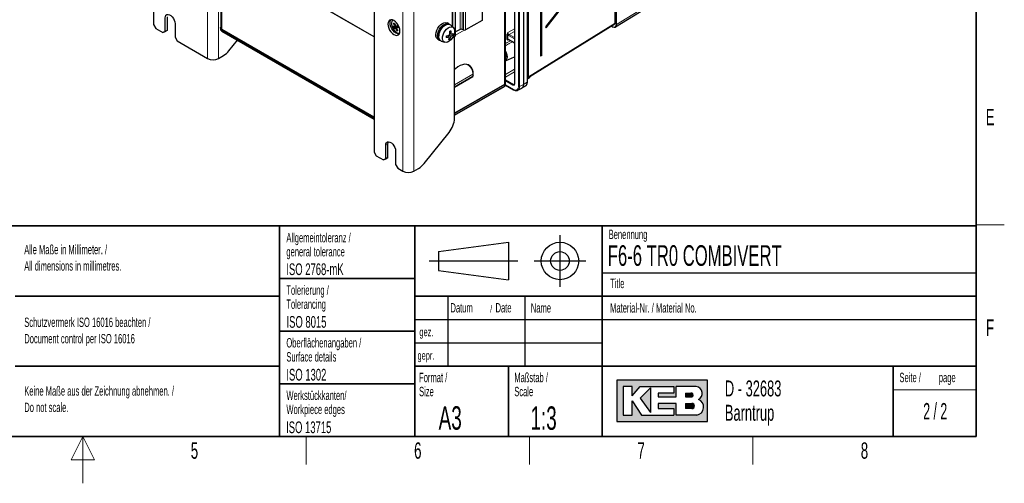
# Paper-space layout 'Blatt2' of a CAD drawing. Header units: millimetres. Extents: x 5 to 418, y 2 to 292.
# Tile 58 of 74: x 203 to 414, y 2 to 101. Entities that reach past the tile are written whole.
import ezdxf

# ---------------------------------------------------------------- set-up
doc = ezdxf.new("R2010")
doc.units = ezdxf.units.MM
doc.layers.add('SLD-0', color=7, linetype='Continuous')
doc.styles.add('SLDTEXTSTYLE0', font='TXT', dxfattribs={"width": 0.605})
doc.styles.add('SLDTEXTSTYLE1', font='TXT', dxfattribs={"width": 0.563})

psp = doc.layouts.new('Blatt2')

# ---------------------------------------------------------------- hatches: boundary and pattern name
at = {"linetype": 'Continuous'}
h = psp.add_hatch(color=7, dxfattribs=at)
h.paths.add_polyline_path([(331.1423676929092, 15.18257760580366), (350.5207896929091, 15.18257760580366), (350.5207896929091, 24.04128480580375), (331.1423676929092, 24.04128480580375)], flags=0)
edge = h.paths.add_edge_path(flags=0)
edge.add_arc((347.9991875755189, 18.26988521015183), 1.720915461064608, -81.72003226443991, 70.17096003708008, ccw=False)
edge.add_line((348.2470169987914, 16.56690822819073), (348.2293995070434, 16.56675060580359))
edge.add_line((348.2293995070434, 16.56675060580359), (343.8767592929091, 16.56675060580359))
edge.add_line((343.8767592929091, 16.56675060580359), (343.8767592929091, 19.05826200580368))
edge.add_line((343.8767592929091, 19.05826200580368), (340.0010748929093, 19.05826200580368))
edge.add_line((340.0010748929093, 19.05826200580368), (340.0010748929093, 17.95092360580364))
edge.add_line((340.0010748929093, 17.95092360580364), (343.3230900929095, 17.95092360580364))
edge.add_line((343.3230900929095, 17.95092360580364), (343.3230900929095, 16.56675060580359))
edge.add_line((343.3230900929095, 16.56675060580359), (336.4022250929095, 16.56675060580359))
edge.add_line((336.4022250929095, 16.56675060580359), (334.4643828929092, 19.61193120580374))
edge.add_line((334.4643828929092, 19.61193120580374), (334.4643828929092, 16.56675060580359))
edge.add_line((334.4643828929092, 16.56675060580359), (332.5265406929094, 16.56675060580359))
edge.add_line((332.5265406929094, 16.56675060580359), (332.5265406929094, 22.65711180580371))
edge.add_line((332.5265406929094, 22.65711180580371), (334.4643828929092, 22.65711180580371))
edge.add_line((334.4643828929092, 22.65711180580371), (334.4643828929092, 20.71926960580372))
edge.add_line((334.4643828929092, 20.71926960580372), (336.1253904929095, 22.65711180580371))
edge.add_line((336.1253904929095, 22.65711180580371), (343.3230900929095, 22.65711180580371))
edge.add_line((343.3230900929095, 22.65711180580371), (343.3230900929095, 21.27293880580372))
edge.add_line((343.3230900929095, 21.27293880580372), (340.0010748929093, 21.27293880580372))
edge.add_line((340.0010748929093, 21.27293880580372), (340.0010748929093, 20.44243500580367))
edge.add_line((340.0010748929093, 20.44243500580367), (343.8767592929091, 20.44243500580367))
edge.add_line((343.8767592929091, 20.44243500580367), (343.8767592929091, 22.65711180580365))
edge.add_line((343.8767592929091, 22.65711180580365), (348.1497422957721, 22.65711180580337))
edge.add_line((348.1497422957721, 22.65711180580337), (348.151741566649, 22.65711180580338))
edge.add_line((348.151741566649, 22.65711180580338), (348.1521661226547, 22.65713246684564))
edge.add_arc((347.9523797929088, 21.20834406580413), 1.462498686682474, -64.4589412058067, 82.1484933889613, ccw=False)
psp.add_hatch(color=7, dxfattribs=at).paths.add_polyline_path([(338.3400672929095, 17.12041980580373), (338.3400672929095, 22.38027720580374), (336.1253904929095, 20.16560040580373)], flags=0)
h = psp.add_hatch(color=7, dxfattribs=at)
edge = h.paths.add_edge_path(flags=0)
edge.add_line((345.8146014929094, 20.44243500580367), (346.974194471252, 20.44243500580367))
edge.add_arc((347.0534490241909, 20.85768690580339), 0.4227474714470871, 259.1945394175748, 460.8054605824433)
edge.add_line((346.9741944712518, 21.27293880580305), (345.8146014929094, 21.27293880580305))
edge.add_line((345.8146014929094, 21.27293880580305), (345.8146014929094, 20.44243500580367))
h = psp.add_hatch(color=7, dxfattribs=at)
edge = h.paths.add_edge_path(flags=0)
edge.add_line((345.8146014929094, 17.95092360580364), (347.1991847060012, 17.95092360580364))
edge.add_arc((347.1991847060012, 18.50459280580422), 0.5536692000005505, 270.0000000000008, 450.0000000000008)
edge.add_line((347.1991847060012, 19.05826200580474), (347.1703327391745, 19.05826200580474))
edge.add_line((347.1703327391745, 19.05826200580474), (345.8146014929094, 19.05826200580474))
edge.add_line((345.8146014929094, 19.05826200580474), (345.8146014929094, 17.95092360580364))

# ---------------------------------------------------------------- linework, layer by layer
at = {"color": 7, "linetype": 'Continuous', "lineweight": 25}
for p, q in [((232.1184103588, 241.8018197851), (232.1184103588, 99.9958987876)), ((311.1965187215, 215.1449360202), (311.1965187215, 87.2200015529)), ((312.0558745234, 87.7892664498), (312.0558745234, 215.6975312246)), ((279.2588624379, 214.5882160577), (279.2588624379, 72.7822950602)), ((302.4553150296, 101.0337888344), (302.4553150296, 210.7224378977)), ((314.825260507, 212.1580367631), (314.825260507, 93.2424765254)), ((315.1314296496, 93.4256732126), (315.1314296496, 212.3412334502)), ((296.6806096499, 97.7001223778), (296.6806096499, 207.3887714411)), ((295.993722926, 99.5843860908), (295.993722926, 149.4219951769)), ((335.7858724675, 124.9554497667), (315.8951886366, 99.5507295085)), ((316.0456079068, 99.3342912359), (335.9362917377, 124.7390114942)), ((246.4700216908, 116.4639021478), (246.4700216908, 99.3165450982)), ((279.2588624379, 97.3599523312), (246.6848100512, 116.1645525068)), ((330.8110072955, 100.3724145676), (330.8110072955, 110.3697124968)), ((330.8838610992, 99.5014214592), (341.7512430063, 106.229125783)), ((279.2588624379, 97.3599523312), (266.6568133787, 104.6349604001)), ((309.2522246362, 103.2146851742), (309.2522246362, 87.3037680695)), ((234.593284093, 98.5671845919), (234.593284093, 101.4250774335)), ((235.0646886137, 98.8393206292), (235.0646886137, 101.6972134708)), ((307.3336579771, 87.5058410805), (307.3336579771, 102.7768281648)), ((232.1184103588, 99.9958987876), (232.5898148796, 99.1794022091)), ((232.5898148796, 99.1794022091), (234.1218795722, 98.2949600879)), ((236.7146044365, 100.2004652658), (236.7146044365, 97.3425724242)), ((246.4188372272, 99.3301519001), (246.4188372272, 99.0579716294)), ((279.2588624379, 80.2125952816), (246.6140993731, 99.0580158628)), ((246.6848100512, 99.0171954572), (279.2588624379, 80.2125952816)), ((283.2563318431, 100.9862160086), (283.250563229, 100.9820055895)), ((284.0495298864, 99.6402740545), (283.4630323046, 99.2356752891)), ((283.5902762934, 99.6231956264), (283.833099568, 99.7306455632)), ((284.0138597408, 99.7203335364), (284.0495298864, 99.6402740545)), ((284.4129781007, 99.5966695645), (284.0435499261, 99.3270298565)), ((284.0495298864, 99.6402740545), (284.3624599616, 99.7099217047)), ((295.2494449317, 100.1538096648), (294.8723213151, 100.3715184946)), ((296.2105866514, 99.3917550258), (295.5960481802, 99.9376240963)), ((297.6436387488, 98.9927685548), (296.6806096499, 98.4368236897)), ((298.3507455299, 98.8567005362), (298.1150432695, 98.9927685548)), ((302.3576839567, 100.8977208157), (298.8221500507, 98.8567005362)), ((312.1852413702, 88.6822280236), (330.7267302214, 100.1951637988)), ((315.8951886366, 99.5507295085), (316.0456079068, 99.3342912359)), ((329.9606480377, 99.7194816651), (330.255871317, 99.5490528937)), ((234.1218795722, 98.2949600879), (234.593284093, 98.5671845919)), ((234.593284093, 98.5670961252), (234.1218795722, 98.2949600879)), ((234.593284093, 98.5671845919), (235.0646886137, 98.8393206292)), ((235.0646886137, 98.8393206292), (234.593284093, 98.5670961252)), ((236.7146044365, 97.3425724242), (237.1860089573, 96.5260758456)), ((246.6831485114, 98.6332206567), (279.2588624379, 79.8276612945)), ((284.3063983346, 98.8245516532), (284.1353721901, 98.7065682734)), ((292.8724838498, 96.9073230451), (293.2496074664, 96.6896142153)), ((295.0443924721, 97.6784026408), (295.3435687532, 97.3730880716)), ((295.2723729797, 96.9412333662), (295.419821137, 96.8445897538)), ((295.2867740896, 97.7737346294), (295.7047565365, 97.5091849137)), ((295.4400505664, 98.0514361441), (295.7674641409, 97.962471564)), ((295.9463461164, 98.0185646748), (296.1666427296, 97.8829693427)), ((296.4651274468, 97.373539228), (295.993722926, 97.1014031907)), ((295.993722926, 97.1014031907), (295.993722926, 97.1633832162)), ((296.0644336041, 97.2647047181), (296.0566298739, 97.2606497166)), ((296.582978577, 97.5640543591), (296.0644336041, 97.2647047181)), ((296.4651274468, 97.373539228), (296.3590441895, 97.4347797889)), ((296.4651274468, 80.0204168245), (296.4651274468, 97.373539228)), ((237.1860089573, 96.5260758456), (243.6678211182, 92.7842053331)), ((248.2217085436, 94.4170808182), (250.0489681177, 96.6901743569)), ((293.6101493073, 96.4975736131), (294.3901793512, 96.2383754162)), ((308.0428331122, 96.8151946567), (309.2522246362, 96.1170277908)), ((246.0248437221, 92.7842053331), (247.0431972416, 93.3720883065)), ((307.3365508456, 92.2532081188), (309.2522246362, 93.1008988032)), ((315.1314296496, 93.4256732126), (314.825260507, 93.2424765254)), ((299.4582766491, 91.3599281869), (299.4048163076, 91.4013659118)), ((296.4651274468, 86.668345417), (300.3370895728, 88.903581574)), ((300.4121860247, 88.9961550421), (300.4484956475, 89.0171161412)), ((300.4198191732, 89.0336707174), (300.4484956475, 89.0171161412)), ((300.4204296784, 89.0479230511), (300.4204296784, 89.4541332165)), ((300.4484956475, 89.0171161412), (300.4484956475, 89.3437324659)), ((312.0558745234, 88.4499332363), (312.4876785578, 88.7169234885)), ((307.1895802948, 87.2200982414), (296.4651274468, 81.0290033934)), ((307.1188696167, 87.2064914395), (296.4651274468, 81.0562169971)), ((296.4651274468, 80.6440694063), (307.1205311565, 86.7953030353)), ((307.3577101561, 87.0832225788), (309.0954668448, 86.0800369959)), ((307.3848424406, 87.220054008), (307.3848424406, 87.4922342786)), ((309.9943627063, 85.9959427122), (310.8366789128, 86.448830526)), ((310.8657621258, 86.4656199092), (311.6791774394, 86.9685655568)), ((289.9410086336, 70.3330415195), (295.2866161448, 76.9829264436)), ((281.7337361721, 71.3535808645), (281.7337361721, 74.2114737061)), ((282.2051406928, 71.6257169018), (282.2051406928, 74.4836097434)), ((279.2588624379, 72.7822950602), (279.7302669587, 71.9657984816)), ((279.7302669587, 71.9657984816), (281.2623316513, 71.0813563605)), ((281.7337361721, 71.3535808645), (282.2051406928, 71.6257169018)), ((282.2051406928, 71.6257169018), (281.7337361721, 71.3534923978)), ((283.8550565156, 72.9868615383), (283.8550565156, 70.1289686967)), ((281.2623316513, 71.0813563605), (281.7337361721, 71.3535808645)), ((281.7337361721, 71.3534923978), (281.2623316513, 71.0813563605)), ((283.8550565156, 70.1289686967), (284.3264610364, 69.3124721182)), ((284.3264610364, 69.3124721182), (285.3871212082, 68.7001660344)), ((287.7441438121, 68.7001660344), (288.7624973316, 69.2880490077))]:
    psp.add_line(p, q, dxfattribs=at)
at = {"color": 7, "linetype": 'Continuous', "lineweight": 18}
for p, q in [((312.0090978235, 87.7224301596), (312.0090978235, 215.6306949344)), ((312.1557113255, 88.8322651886), (312.1557113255, 215.8150248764)), ((312.2508291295, 215.815516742), (312.2508291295, 88.8327570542)), ((310.1214409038, 86.7687563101), (310.1214409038, 214.6770210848)), ((310.3550684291, 214.6758440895), (310.3550684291, 86.7675793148)), ((285.3871212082, 211.5948081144), (285.3871212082, 68.7001660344)), ((287.7441438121, 211.5948081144), (287.7441438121, 68.7001660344)), ((302.3576839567, 210.586369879), (302.3576839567, 100.8977208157)), ((297.6436387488, 208.6814176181), (297.6436387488, 98.9927685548)), ((298.1150432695, 208.6814176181), (298.1150432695, 98.9927685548)), ((298.3507455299, 208.5453495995), (298.3507455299, 98.8567005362)), ((298.8221500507, 208.5453495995), (298.8221500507, 98.8567005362)), ((296.582978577, 207.2527034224), (296.582978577, 97.5640543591)), ((296.0644336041, 149.531893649), (296.0644336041, 99.5215767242)), ((246.6848100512, 116.1645525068), (246.6848100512, 99.0171954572)), ((243.6678211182, 110.0589259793), (243.6678211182, 92.7842053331)), ((246.0248437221, 110.1746977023), (246.0248437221, 92.7842053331)), ((330.7923179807, 100.3456928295), (330.7923179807, 110.3429907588)), ((331.0197556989, 100.0286761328), (331.0197556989, 110.2988159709)), ((331.1148654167, 110.299302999), (331.1148654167, 100.0291631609)), ((331.1148654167, 100.0291631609), (341.9766064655, 106.7533753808)), ((307.1188696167, 87.2064914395), (307.1188696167, 102.6588814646)), ((309.3010401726, 103.1466511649), (309.3010401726, 87.2357340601)), ((246.6140993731, 98.7858355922), (246.6140993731, 99.0580158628)), ((283.8056088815, 99.8037912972), (283.5980312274, 99.6888996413)), ((284.3624599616, 99.7099217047), (283.7463602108, 99.263110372)), ((284.1294619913, 99.3897356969), (283.8100826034, 99.2129631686)), ((284.4143487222, 99.5936674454), (284.0525025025, 99.3312472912)), ((307.8810829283, 98.3011340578), (309.2522246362, 99.0926980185)), ((312.2508291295, 88.8327570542), (330.7923179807, 100.3456928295)), ((329.9794683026, 99.7311677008), (330.2420614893, 99.5795758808)), ((246.6140993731, 98.7858355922), (279.2588624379, 79.9404150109)), ((296.0644336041, 97.2732816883), (296.0644336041, 97.2647047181)), ((298.5394548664, 98.8022611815), (296.6806096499, 97.7291726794)), ((307.6470994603, 96.944320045), (307.6470994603, 97.8125699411)), ((307.8720818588, 97.8068992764), (307.8720818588, 96.9386493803)), ((309.2522246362, 96.9786650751), (308.008308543, 97.6967625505)), ((308.008308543, 96.8915021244), (309.2522246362, 96.173404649)), ((309.2522246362, 98.5504494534), (308.1158882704, 97.8944392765)), ((308.1158882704, 97.8944392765), (309.2522246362, 97.2384462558)), ((308.1144991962, 96.773822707), (307.8810829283, 96.6824400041)), ((296.4651274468, 87.1351225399), (300.3715599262, 89.3902580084)), ((300.3716141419, 89.3860992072), (296.4651274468, 87.1309324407)), ((296.4651274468, 86.7247222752), (300.3716141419, 88.9798890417)), ((300.3716141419, 88.9798890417), (300.3716141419, 89.3860992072)), ((300.4204296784, 89.359934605), (300.4484956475, 89.3437324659)), ((307.3336579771, 89.3433805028), (309.2522246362, 90.450974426)), ((309.2522246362, 89.9087258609), (307.3336579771, 88.8011319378)), ((296.4651274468, 80.7568231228), (307.1895802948, 86.9479179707)), ((307.1895802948, 86.9479179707), (307.1895802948, 87.2200982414)), ((307.3336579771, 88.2245439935), (309.0564118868, 87.2300193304)), ((308.9488321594, 87.0323426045), (307.3336579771, 87.9647628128)), ((307.3679513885, 87.1336872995), (309.0609422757, 86.1563444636)), ((309.0564118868, 87.2300193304), (309.2522246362, 87.3864149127)), ((310.3550684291, 86.7675793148), (311.1965187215, 87.2200015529)), ((311.1965187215, 87.2200015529), (312.0090978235, 87.7224301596)), ((281.7337361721, 74.2114737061), (282.2051406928, 74.4836097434))]:
    psp.add_line(p, q, dxfattribs=at)
at = {"color": 7, "linetype": 'Continuous', "lineweight": 25, "flags": 128}
for points in [[(234.593284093, 101.4250774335), (234.6362482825, 101.7453439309), (234.7616601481, 101.9900589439), (234.9593595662, 102.1393971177), (235.2133301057, 102.1812599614), (235.5029965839, 102.1122559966), (235.8048919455, 101.937975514), (236.0945584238, 101.6725376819), (236.3485289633, 101.3374466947), (236.5462283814, 100.9598496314), (236.6716402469, 100.5703371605), (236.7146044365, 100.2004652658)], [(246.6140993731, 99.0580158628), (246.531190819, 99.1163359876), (246.4695842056, 99.182872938), (246.4316470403, 99.2550697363), (246.4188372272, 99.3301519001), (246.4316470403, 99.4052340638), (246.4695842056, 99.4774308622), (246.4700216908, 99.4780391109)], [(284.7978655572, 98.6263314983), (284.7536930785, 99.039281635), (284.6241859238, 99.4750903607), (284.4181697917, 99.9040580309), (284.1496843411, 100.2969512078), (283.8370264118, 100.6269948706), (283.501503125, 100.8716970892), (283.1659798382, 101.0143818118), (282.8533219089, 101.0453253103), (282.5848364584, 100.9624188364), (282.3788203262, 100.7713123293), (282.2493131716, 100.4850293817), (282.2051406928, 100.1230797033), (282.2493131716, 99.7101295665), (282.3788203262, 99.2743208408), (282.5848364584, 98.8453531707), (282.8533219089, 98.4524599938), (283.1659798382, 98.1224163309), (283.501503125, 97.8777141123), (283.8370264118, 97.7350293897), (284.1496843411, 97.7040858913), (284.4181697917, 97.7869923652), (284.6241859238, 97.9780988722), (284.7536930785, 98.2643818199), (284.7978655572, 98.6263314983)], [(284.6229839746, 97.9763938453), (284.6210888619, 97.9762219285), (284.3084309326, 98.007165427), (283.9729076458, 98.1498501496), (283.637384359, 98.3945523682), (283.3247264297, 98.724596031), (283.0562409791, 99.1174892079), (282.850224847, 99.5464568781), (282.7207176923, 99.9822656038), (282.6765452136, 100.3952157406), (282.7207176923, 100.757165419), (282.850224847, 101.0434483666), (282.8514267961, 101.0451533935)], [(283.250563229, 100.9820055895), (283.1803856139, 100.9209734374), (283.0370026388, 100.6910335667), (282.9719984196, 100.3827716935), (282.9901940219, 100.0190501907), (283.090239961, 99.6268446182), (283.2647162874, 99.2352430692), (283.50068289, 98.873288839), (283.7806392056, 98.5678264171), (284.0838221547, 98.341510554), (284.3877460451, 98.2111260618), (284.6698702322, 98.1863429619), (284.7331970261, 98.196754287)], [(292.8724838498, 96.9073230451), (292.7978404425, 96.9573876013), (292.6029516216, 97.186826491), (292.4878270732, 97.5075372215), (292.4597004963, 97.8993683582), (292.5203391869, 98.3376997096), (292.6659329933, 98.7949893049), (292.887333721, 99.242503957), (293.1706299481, 99.6521246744), (293.4980211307, 99.9981134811), (293.8489360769, 100.2587306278), (294.2013255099, 100.4176005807), (294.5330475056, 100.4647409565), (294.8232587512, 100.3971897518), (294.8723213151, 100.3715184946)], [(293.37442562, 96.6336487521), (293.1749640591, 96.7396787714), (292.9800752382, 96.9691176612), (292.8649506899, 97.2898283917), (292.8368241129, 97.6816595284), (292.8974628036, 98.1199908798), (293.0430566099, 98.5772804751), (293.2644573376, 99.0247951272), (293.5477535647, 99.4344158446), (293.8751447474, 99.7804046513), (294.2260596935, 100.041021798), (294.5784491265, 100.1998917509), (294.9101711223, 100.2470321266), (295.2003823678, 100.179480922), (295.3603290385, 100.0737071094)], [(293.6101493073, 96.4975736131), (293.4106663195, 96.6036107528), (293.2157774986, 96.8330496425), (293.1006529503, 97.1537603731), (293.0725263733, 97.5455915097), (293.133165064, 97.9839228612), (293.2787588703, 98.4412124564), (293.500159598, 98.8887271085), (293.7834558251, 99.298347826), (294.1108470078, 99.6443366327), (294.4617619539, 99.9049537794), (294.8141513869, 100.0638237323), (295.1458733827, 100.110964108), (295.4360846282, 100.0434129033), (295.5960481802, 99.9376240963)], [(296.4695909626, 98.3587143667), (296.3686762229, 97.9274434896), (296.1875957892, 97.4927649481), (295.9386899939, 97.0843013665), (295.6389213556, 96.7298888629), (295.3087186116, 96.4536800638), (294.9705845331, 96.2744981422), (294.647562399, 96.2045540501), (294.3616656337, 96.2486143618), (294.1323776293, 96.4036764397), (293.9753239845, 96.6591730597), (293.9012076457, 96.9976925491), (293.9150795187, 97.3961653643), (294.0159942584, 97.8274362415), (294.197074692, 98.262114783), (294.4459804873, 98.6705783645), (294.7457491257, 99.0249908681), (295.0759518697, 99.3011996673), (295.4140859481, 99.4803815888), (295.7371080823, 99.5503256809), (296.0230048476, 99.5062653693), (296.252292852, 99.3512032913), (296.4093464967, 99.0957066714), (296.4834628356, 98.7571871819), (296.4695909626, 98.3587143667)], [(300.4484956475, 89.3437324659), (300.4067049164, 89.9019993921), (300.2824726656, 90.3967877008), (300.0791876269, 90.8146008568), (299.8023948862, 91.1440420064), (299.459644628, 91.3761248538), (299.0602861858, 91.5045187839), (298.6152130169, 91.525721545), (298.1365655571, 91.439154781), (297.6374000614, 91.2471798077), (297.1313324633, 90.9550332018), (296.6321669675, 90.5706839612), (296.4651274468, 90.419547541)], [(281.7337361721, 74.2114737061), (281.7767003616, 74.5317402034), (281.9021122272, 74.7764552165), (282.0998116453, 74.9257933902), (282.3537821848, 74.967656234), (282.643448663, 74.8986522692), (282.9453440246, 74.7243717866), (283.2350105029, 74.4589339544), (283.4889810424, 74.1238429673), (283.6866804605, 73.746245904), (283.8120923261, 73.3567334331), (283.8550565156, 72.9868615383)], [(282.2051406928, 74.4836097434), (282.2481048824, 74.8038762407), (282.3181498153, 74.9685007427)]]:
    psp.add_lwpolyline(points, dxfattribs=at)
at = {"color": 7, "linetype": 'Continuous', "lineweight": 18, "flags": 128}
for points in [[(307.3336579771, 94.5182642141), (307.3818186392, 94.439111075), (307.596567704, 94.000047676), (307.7318081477, 93.5526655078), (307.7779765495, 93.1286008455), (307.7318081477, 92.7578410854), (307.596567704, 92.4666042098), (307.3818186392, 92.2754848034), (307.3365508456, 92.2532081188)], [(300.3715599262, 89.3902580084), (300.3715531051, 89.390521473), (300.3715462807, 89.3907849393), (300.371539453, 89.3910484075), (300.371532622, 89.3913118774), (300.3715257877, 89.3915753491), (300.3715189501, 89.3918388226), (300.3715121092, 89.3921022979), (300.371505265, 89.392365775)]]:
    psp.add_lwpolyline(points, dxfattribs=at)
at = {"color": 7, "linetype": 'Continuous', "lineweight": 18}
for centre, radius, start, end in [((246.7524752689, 99.0912425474), 0.3352928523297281, 185.6947992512, 245.6253417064), ((330.2753709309, 99.5762608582), 0.0334739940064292, 174.3165237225, 234.3712958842), ((331.0668474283, 100.1193623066), 0.102184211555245, 242.5579443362, 298.0288392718), ((246.7774333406, 98.7678066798), 0.1643259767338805, 173.7011524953, 234.9866671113), ((307.7537126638, 97.576526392), 0.2590037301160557, 62.8051914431, 114.3071482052), ((307.7537126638, 96.7082764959), 0.2590037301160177, 62.8051914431, 114.3071482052), ((308.0884585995, 96.8818013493), 0.0807349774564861, 173.0989061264, 235.5889134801), ((308.2669675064, 97.6841069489), 0.2589683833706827, 125.6892424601, 177.1988800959), ((306.0414586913, 93.2608915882), 1.516831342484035, 328.4196984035, 31.5803015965), ((300.2899471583, 88.9708745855), 0.0821629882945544, 305.0133328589, 6.2988475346), ((300.3393259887, 89.4671331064), 0.0813981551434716, 293.2866669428, 354.4082680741), ((300.3420761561, 89.4629199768), 0.0784159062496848, 292.0856509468, 356.8129616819), ((300.2108794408, 89.3860835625), 0.1607347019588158, 0.0055767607, 1.4881978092), ((300.337020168, 89.462450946), 0.0838232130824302, 294.3746582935, 354.3052007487), ((300.337020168, 89.0562407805), 0.0838232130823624, 294.3746582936, 354.3052007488), ((312.2028025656, 88.9229483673), 0.1021813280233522, 242.5574138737, 298.0351476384), ((307.0310184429, 86.9277299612), 0.1598418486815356, 304.0563508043, 7.255829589), ((307.051204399, 87.253324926), 0.3352928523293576, 294.3746582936, 354.3052007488), ((309.2074911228, 87.0196870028), 0.2589683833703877, 125.6892424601, 177.1988800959), ((309.3327000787, 87.3099805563), 0.080714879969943, 184.4143244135, 246.905816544), ((310.2394069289, 86.9968860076), 0.2568251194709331, 242.6564838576, 296.7662186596), ((309.1427803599, 86.1474043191), 0.0823249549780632, 173.7656239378, 234.8962979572)]:
    psp.add_arc(centre, radius, start, end, dxfattribs=at)
at = {"color": 7, "linetype": 'Continuous', "lineweight": 25}
for centre, radius, start, end in [((246.8370235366, 99.3531431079), 0.3688221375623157, 185.6947992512, 245.6253417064), ((282.9424297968, 102.7650534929), 3.208363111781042, 276.5887522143, 281.5799482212), ((286.7930405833, 100.9244140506), 3.733737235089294, 201.1394799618, 206.8908192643), ((281.9605706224, 107.4168947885), 7.283410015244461, 281.6605628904, 283.4346091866), ((287.2566000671, 101.0264520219), 3.895404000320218, 190.990639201, 200.0821306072), ((283.446120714, 100.8870360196), 1.651447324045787, 270.5867457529, 280.4748471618), ((287.9775664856, 101.2958476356), 4.430732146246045, 192.5539356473, 200.5537634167), ((286.9981207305, 100.9031679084), 3.608376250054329, 207.9312294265, 217.4991864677), ((280.7539972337, 112.5251066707), 13.2131536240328, 283.7411864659, 285.6802830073), ((287.6044433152, 101.1158931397), 4.015825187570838, 207.4557587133, 215.9980706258), ((282.4192991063, 105.4208298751), 6.304789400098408, 285.0132079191, 289.0541707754), ((288.2651322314, 101.3540762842), 4.234091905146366, 201.4795429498, 206.5507562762), ((295.5304510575, 97.6822497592), 2.454990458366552, 118.4267726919, 181.5786038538), ((297.8793410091, 98.5378648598), 0.5123406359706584, 62.6096722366, 117.3903277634), ((302.2884960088, 101.0504242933), 0.1676464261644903, 294.3746582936, 354.3052007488), ((330.2698000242, 99.5793781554), 0.0333711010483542, 245.3301903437, 307.3401217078), ((330.7781584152, 100.3754926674), 0.0329927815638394, 295.4150006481, 354.6467386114), ((283.4775481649, 102.1812038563), 3.536357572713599, 280.720454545, 284.3747175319), ((290.5810322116, 98.0243376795), 4.175902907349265, 350.4271019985, 353.8203024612), ((294.7900327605, 100.8004134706), 3.471737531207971, 268.4939183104, 279.1744294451), ((293.216423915, 102.6625214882), 5.30883878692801, 286.5951828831, 294.3614619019), ((292.4711984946, 97.6276961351), 2.883632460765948, 342.7181453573, 354.9345179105), ((294.4485233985, 99.126565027), 2.48008678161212, 288.2366783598, 293.0564969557), ((290.4130649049, 98.6878177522), 5.066975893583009, 350.2115254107, 359.1561420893), ((292.8941203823, 98.3208253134), 2.925480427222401, 329.6943318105, 343.8926245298), ((294.220046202, 102.2513926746), 3.85002530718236, 289.0944542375, 292.1987210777), ((292.299454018, 97.8861875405), 3.468849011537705, 1.2601023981, 13.3431083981), ((294.6525765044, 99.2816350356), 2.061228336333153, 300.6946500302, 317.2688346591), ((295.2096217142, 100.0722708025), 2.18230176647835, 284.8103926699, 297.0047595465), ((293.1434332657, 98.4260128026), 3.071594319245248, 349.8168491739, 354.4305552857), ((296.5137906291, 97.7167578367), 0.1676464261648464, 294.3746582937, 354.3052007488), ((298.5864477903, 99.3116042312), 0.512340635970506, 242.6096722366, 297.3903277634), ((244.8463324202, 95.058723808), 2.561703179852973, 242.6096722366, 297.3903277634), ((244.8016487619, 97.0870807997), 4.338860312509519, 301.1058993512, 322.0212651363), ((315.0955406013, 93.1382107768), 0.2896941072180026, 82.883570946, 158.9049193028), ((300.2537630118, 89.0479230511), 0.1666666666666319, 299.9973117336, 0), ((300.2537630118, 89.4541332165), 0.1666666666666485, 0, 1.4827058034), ((306.9666561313, 87.5424390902), 0.3688221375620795, 294.3746582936, 354.3052007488), ((307.0906072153, 87.4887709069), 0.2863226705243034, 290.2226837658, 31.9110099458), ((311.9737194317, 87.7969773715), 0.0825161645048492, 295.3879401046, 354.6380347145), ((291.3542400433, 80.2560127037), 5.11631463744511, 320.2279276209, 357.3607126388), ((286.5209488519, 73.0030415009), 4.338860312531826, 301.1058993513, 322.0212651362), ((286.5656325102, 70.9746845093), 2.5617031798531, 242.6096722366, 297.3903277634)]:
    psp.add_arc(centre, radius, start, end, dxfattribs=at)
at = {"color": 7, "linetype": 'Continuous', "lineweight": 18}
for centre, major_axis, ratio, start_param, end_param in [((330.24181583, 100.4780549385), (-0.5501281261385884, 0.95295513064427), 0.5771992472, 2.356434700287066, 3.926915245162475), ((308.0110044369, 98.1050361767), (-0.2499792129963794, 0.433024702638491), 0.5817841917, 1.957882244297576, 2.352478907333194), ((308.0110044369, 96.4801158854), (-0.2518862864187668, 0.4363260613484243), 0.5730122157, 5.501665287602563, 5.896261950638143), ((308.1288555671, 98.173070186), (-0.1666504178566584, 0.2886845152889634), 0.636298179, 0.7892847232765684, 2.35248485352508), ((308.1288555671, 96.5481498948), (-0.1903812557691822, 0.2805109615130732), 0.5666898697, 6.141145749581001, 7.023599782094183), ((311.9671192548, 88.9412119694), (-0.1333636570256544, 0.2310286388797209), 0.5771830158, 2.648502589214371, 3.926923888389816), ((308.9461362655, 87.4437288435), (-0.2518862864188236, 0.4363260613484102), 0.5730122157, 2.360072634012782, 3.923272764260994), ((309.0639873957, 87.5117628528), (-0.1477118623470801, 0.3051435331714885), 0.5666822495, 2.401334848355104, 3.279207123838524), ((309.0606191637, 87.3815287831), (-0.7501675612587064, 1.299469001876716), 0.5772057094, 2.356427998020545, 3.926919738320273), ((309.1784702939, 87.4495627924), (-0.8291058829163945, 1.446282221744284), 0.5772371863, 3.125887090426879, 3.928663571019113)]:
    psp.add_ellipse(centre, major_axis=major_axis, ratio=ratio, start_param=start_param, end_param=end_param, dxfattribs=at)
at = {"color": 7, "linetype": 'Continuous', "lineweight": 25}
for centre, major_axis, ratio, start_param, end_param in [((330.288956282, 100.5052685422), (-0.5852243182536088, 1.009647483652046), 0.5772169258, 2.355420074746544, 3.925900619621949), ((330.5557485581, 100.4813613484), (-0.1685373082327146, 0.2876721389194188), 0.5770987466, 3.156428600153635, 3.923207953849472), ((312.0142597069, 88.9684255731), (-0.1685373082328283, 0.2876721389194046), 0.5770987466, 2.390688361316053, 3.923207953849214), ((311.636887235, 90.1503968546), (-0.837829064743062, 1.441246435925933), 0.5772375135, 3.157298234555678, 3.556077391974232), ((310.0178278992, 87.9008598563), (-0.8335195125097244, 1.443854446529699), 0.5772057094, 3.124143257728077, 3.926919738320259), ((310.8283861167, 88.4020389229), (-0.8378290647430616, 1.441246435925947), 0.5772375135, 3.157298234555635, 3.925175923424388), ((309.1784702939, 87.4495627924), (-0.8291058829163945, 1.446282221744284), 0.5772371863, 3.066741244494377, 3.125887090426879)]:
    psp.add_ellipse(centre, major_axis=major_axis, ratio=ratio, start_param=start_param, end_param=end_param, dxfattribs=at)
for points, knots in [([(246.4196846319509, 99.05693361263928), (246.4265081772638, 98.9980988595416), (246.4396885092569, 98.88445389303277), (246.5379143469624, 98.73440736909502), (246.6329468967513, 98.66819683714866), (246.6831485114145, 98.63322065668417)], [0, 0, 0, 0, 0.3361575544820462, 0.6493205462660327, 1, 1, 1, 1]), ([(283.5864608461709, 99.62199481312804), (283.5882770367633, 99.62252657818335), (283.5919615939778, 99.62360538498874), (283.5965169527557, 99.62733117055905), (283.6002368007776, 99.63255209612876), (283.6028822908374, 99.63918129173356), (283.6044382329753, 99.64709687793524), (283.604839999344, 99.65593391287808), (283.6040630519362, 99.66560181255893), (283.6020674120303, 99.67665427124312), (283.5994763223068, 99.68451537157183), (283.5980312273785, 99.6888996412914)], [0, 0, 0, 0, 0.1062611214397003, 0.2155749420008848, 0.3221544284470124, 0.4318478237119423, 0.5380275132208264, 0.6472957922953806, 0.7533325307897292, 0.86242934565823, 1, 1, 1, 1]), ([(283.8100826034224, 99.21296316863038), (283.8083327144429, 99.21607066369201), (283.8047826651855, 99.22237492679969), (283.7984139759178, 99.2313119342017), (283.7914102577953, 99.23965069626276), (283.7840155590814, 99.24697451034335), (283.7763416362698, 99.25320132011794), (283.7687371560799, 99.2580552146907), (283.7612948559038, 99.26145432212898), (283.7535853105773, 99.26360037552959), (283.7489470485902, 99.26328581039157), (283.7463602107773, 99.26311037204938)], [0, 0, 0, 0, 0.1062611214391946, 0.2155749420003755, 0.3221544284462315, 0.4318478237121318, 0.5380275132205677, 0.6472957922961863, 0.7533325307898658, 0.862429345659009, 1, 1, 1, 1]), ([(283.8288807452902, 99.74027893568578), (283.8302491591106, 99.73695121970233), (283.8330252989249, 99.73020018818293), (283.8385289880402, 99.72076382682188), (283.8449097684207, 99.71206545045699), (283.8519730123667, 99.70455029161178), (283.8596055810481, 99.69829960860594), (283.8674591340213, 99.69358950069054), (283.8754429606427, 99.69050300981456), (283.8840165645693, 99.68885576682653), (283.8895288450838, 99.68967489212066), (283.8926031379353, 99.69013173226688)], [0, 0, 0, 0, 0.1062611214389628, 0.2155749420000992, 0.322154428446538, 0.4318478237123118, 0.538027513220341, 0.6472957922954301, 0.7533325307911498, 0.8624293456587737, 1, 1, 1, 1]), ([(284.0525025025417, 99.33124729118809), (284.0503048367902, 99.33049530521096), (284.0458463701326, 99.3289697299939), (284.0404260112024, 99.32474459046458), (284.0360832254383, 99.31916405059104), (284.0331062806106, 99.31234351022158), (284.0315089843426, 99.30440405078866), (284.0313562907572, 99.29571080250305), (284.0326747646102, 99.28635551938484), (284.0355344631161, 99.27580187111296), (284.0389995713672, 99.2684453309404), (284.0409321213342, 99.26434246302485)], [0, 0, 0, 0, 0.1062611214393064, 0.21557494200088, 0.322154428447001, 0.4318478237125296, 0.5380275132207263, 0.6472957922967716, 0.753332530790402, 0.8624293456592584, 1, 1, 1, 1]), ([(307.9629205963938, 96.84014253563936), (307.964472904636, 96.84126948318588), (307.9673377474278, 96.84334930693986), (308.0096546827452, 96.83343681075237), (308.0365308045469, 96.8186597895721), (308.0428331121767, 96.81519465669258)], [0, 0, 0, 0, 0.475161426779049, 0.8769281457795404, 1, 1, 1, 1]), ([(299.7859549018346, 91.1488484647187), (299.8609415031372, 91.05884106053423), (300.0362393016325, 90.84842880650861), (300.1930824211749, 90.50557169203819), (300.2915791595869, 90.17085915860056), (300.3305557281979, 89.98830996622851), (300.3415984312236, 89.88923271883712), (300.3421946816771, 89.88388304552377)], [0, 0, 0, 0, 0.2670734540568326, 0.6243433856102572, 0.8056253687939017, 0.9895047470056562, 0.9999999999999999, 0.9999999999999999, 0.9999999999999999, 0.9999999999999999]), ([(300.4150841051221, 89.45881275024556), (300.4162458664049, 89.48336831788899), (300.4222680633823, 89.61065648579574), (300.3983869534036, 89.72660477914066), (300.3791128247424, 89.82018511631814)], [0, 0, 0, 0, 0.1929131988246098, 1, 1, 1, 1]), ([(312.4533655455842, 88.71223885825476), (312.4848584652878, 88.72593385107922), (312.597297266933, 88.77482892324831), (312.7010138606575, 88.89398957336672), (312.7437387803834, 89.00915446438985), (312.7533120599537, 89.03495921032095)], [0, 0, 0, 0, 0.2318831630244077, 0.8278897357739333, 1, 1, 1, 1]), ([(307.1205311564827, 86.79530303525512), (307.1670408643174, 86.82680639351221), (307.2643006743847, 86.89268534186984), (307.3541955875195, 87.04052299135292), (307.3959196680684, 87.16214961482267), (307.3842801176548, 87.21968289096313), (307.3839950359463, 87.22109202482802)], [0, 0, 0, 0, 0.31770099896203, 0.6643675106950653, 0.9917795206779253, 1, 1, 1, 1]), ([(309.252224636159, 87.30376806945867), (309.2510071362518, 87.28500464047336), (309.2483042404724, 87.24334911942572), (309.234088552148, 87.22084776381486), (309.233950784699, 87.22121414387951), (309.2338981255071, 87.22135418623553)], [0, 0, 0, 0, 0.336144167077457, 0.7462527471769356, 1, 1, 1, 1]), ([(311.6448644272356, 86.96388092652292), (311.6765921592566, 86.97742647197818), (311.7898693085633, 87.02578797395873), (311.9237775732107, 87.20467725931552), (312.0364046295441, 87.46676382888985), (312.0493588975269, 87.68134051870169), (312.0558745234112, 87.78926644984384)], [0, 0, 0, 0, 0.1141198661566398, 0.4074408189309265, 0.7019596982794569, 1, 1, 1, 1]), ([(309.0954668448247, 86.0800369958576), (309.1505233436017, 86.05078315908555), (309.3104241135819, 85.96582114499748), (309.5630008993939, 85.90685540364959), (309.7947766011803, 85.90599503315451), (309.8988177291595, 85.96289269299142), (309.9272409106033, 85.97843666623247)], [0, 0, 0, 0, 0.191983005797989, 0.5575768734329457, 0.8791336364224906, 1, 1, 1, 1])]:
    psp.add_open_spline(points, degree=3, knots=knots, dxfattribs=at)
at = {"color": 7, "linetype": 'Continuous', "lineweight": 18}
for points, knots in [([(307.6470994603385, 97.81256994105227), (307.6509486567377, 97.8529139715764), (307.6586308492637, 97.93343223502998), (307.7252959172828, 98.09014246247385), (307.8080978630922, 98.20944854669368), (307.8683950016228, 98.28531246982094), (307.8806451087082, 98.3005881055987), (307.8810829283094, 98.30113405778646)], [0, 0, 0, 0, 0.2457297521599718, 0.4904252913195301, 0.8970715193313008, 0.9963213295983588, 1, 1, 1, 1]), ([(307.8810829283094, 96.68244000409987), (307.8806451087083, 96.68256179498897), (307.8683950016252, 96.68596948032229), (307.8080978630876, 96.70341730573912), (307.7252959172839, 96.74250454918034), (307.6586308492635, 96.83462940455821), (307.6509486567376, 96.90770513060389), (307.6470994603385, 96.94432004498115)], [0, 0, 0, 0, 0.0036786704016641, 0.102928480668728, 0.5095747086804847, 0.7542702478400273, 0.9999999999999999, 0.9999999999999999, 0.9999999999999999, 0.9999999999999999]), ([(307.8720818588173, 97.80689927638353), (307.8673579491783, 97.83541901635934), (307.8570273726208, 97.89778798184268), (307.8528129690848, 98.0438194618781), (307.8537437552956, 98.18360481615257), (307.8748727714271, 98.27930007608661), (307.880896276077, 98.30047781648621), (307.8810829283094, 98.30113405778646)], [0, 0, 0, 0, 0.1785106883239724, 0.3903796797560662, 0.8601527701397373, 0.995666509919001, 1, 1, 1, 1]), ([(307.8720818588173, 96.9386493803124), (307.8673537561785, 96.92031341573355), (307.857014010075, 96.88021504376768), (307.854037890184, 96.83819588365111), (307.8530339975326, 96.79120450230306), (307.8618409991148, 96.73772512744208), (307.8748726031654, 96.69820494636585), (307.8808962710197, 96.68291383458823), (307.8810829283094, 96.68244000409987)], [0, 0, 0, 0, 0.1782850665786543, 0.3898862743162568, 0.6232683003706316, 0.8603295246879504, 0.9956719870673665, 1, 1, 1, 1]), ([(307.333657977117, 95.94634672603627), (307.4239175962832, 95.996556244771), (307.6906069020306, 96.14490986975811), (308.0673536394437, 96.35364285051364), (308.3538813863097, 96.51148609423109), (308.4639216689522, 96.57210540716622)], [0, 0, 0, 0, 0.2396101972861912, 0.7079741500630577, 1, 1, 1, 1]), ([(308.8544176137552, 96.34667689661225), (308.669612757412, 96.24282438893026), (308.3096226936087, 96.04052520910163), (307.8027656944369, 95.75351942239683), (307.4807881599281, 95.57017520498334), (307.333657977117, 95.4863946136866)], [0, 0, 0, 0, 0.3642160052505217, 0.7094734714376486, 1, 1, 1, 1]), ([(300.3715052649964, 89.39236577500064), (300.3640130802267, 89.51497113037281), (300.3342958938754, 90.00127603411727), (300.0596725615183, 90.74303891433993), (299.5359188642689, 91.29574631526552), (299.135601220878, 91.45112658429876), (299.015394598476, 91.4977838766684)], [0, 0, 0, 0, 0.1214673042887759, 0.4817909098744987, 0.8443931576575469, 0.9999999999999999, 0.9999999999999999, 0.9999999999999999, 0.9999999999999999])]:
    psp.add_open_spline(points, degree=3, knots=knots, dxfattribs=at)
at = {"layer": 'SLD-0', "lineweight": 35}
for p, q in [((408, 12), (408, 282.5)), ((135, 57), (408, 57)), ((259, 57), (259, 12)), ((288, 57), (288, 12)), ((328, 57.0000000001), (328, 12)), ((408, 57), (408, 12)), ((259, 45.75), (288, 45.75)), ((202.5, 42), (259, 42)), ((408, 42), (288, 42)), ((259, 34.5), (288, 34.5)), ((202.5, 27), (259, 27)), ((288, 27), (408, 27)), ((308, 27), (308, 12)), ((259, 23.25), (288, 23.25)), ((26, 12), (408, 12)), ((135, 12), (408, 12))]:
    psp.add_line(p, q, dxfattribs=at)
at = {"layer": 'SLD-0', "lineweight": 18}
for p, q in [((408, 57.25), (414, 57.25)), ((264.75, 6), (264.75, 12)), ((312.5, 6), (312.5, 12)), ((360.25, 6), (360.25, 12))]:
    psp.add_line(p, q, dxfattribs=at)
at = {"layer": 'SLD-0'}
for p, q in [((319, 55), (319, 44)), ((293, 51.5), (308, 53.5)), ((308, 53.5), (308, 45.5)), ((293, 51.5), (293, 47.5)), ((291, 49.5), (310, 49.5)), ((313.5, 49.5), (324.5, 49.5)), ((293, 47.5), (308, 45.5)), ((328, 47.0000000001), (408, 47.0000000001)), ((295, 42), (295, 27)), ((311.5, 42), (311.5, 27)), ((288, 37), (408, 37)), ((288, 32), (328, 32)), ((348.1497422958, 22.6571118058), (348.1517415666, 22.6571118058)), ((348.1517415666, 22.6571118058), (348.1521661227, 22.6571324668)), ((348.229399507, 16.5667506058), (348.2470169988, 16.5669082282))]:
    psp.add_line(p, q, dxfattribs=at)
at = {"layer": 'SLD-0', "color": 7, "linetype": 'Continuous', "lineweight": 35}
psp.add_line((390.2572074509, 27), (390.2572074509, 12), dxfattribs=at)
at = {"layer": 'SLD-0', "linetype": 'Continuous'}
for p, q in [((350.5207896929, 24.0412848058), (331.1423676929, 24.0412848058)), ((331.1423676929, 24.0412848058), (331.1423676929, 15.1825776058)), ((350.5207896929, 15.1825776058), (350.5207896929, 24.0412848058)), ((334.4643828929, 22.6571118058), (332.5265406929, 22.6571118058)), ((332.5265406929, 22.6571118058), (332.5265406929, 16.5667506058)), ((334.4643828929, 20.7192696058), (336.1253904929, 22.6571118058)), ((334.4643828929, 20.7192696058), (334.4643828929, 22.6571118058)), ((336.1253904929, 22.6571118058), (343.3230900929, 22.6571118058)), ((338.3400672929, 22.3802772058), (336.1253904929, 20.1656004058)), ((338.3400672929, 22.3802772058), (338.3400672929, 17.1204198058)), ((340.0010748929, 21.2729388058), (340.0010748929, 20.4424350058)), ((343.3230900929, 21.2729388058), (340.0010748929, 21.2729388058)), ((343.3230900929, 22.6571118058), (343.3230900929, 21.2729388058)), ((348.1497422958, 22.6571118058), (343.8767592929, 22.6571118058)), ((343.8767592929, 20.4424350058), (343.8767592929, 22.6571118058)), ((345.8146014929, 21.2729388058), (346.9741944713, 21.2729388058)), ((345.8146014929, 21.2729388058), (345.8146014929, 20.4424350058)), ((348.1497422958, 22.6571118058), (348.1517415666, 22.6571118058)), ((348.1517415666, 22.6571118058), (348.1521661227, 22.6571324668)), ((334.4643828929, 16.5667506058), (334.4643828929, 19.6119312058)), ((334.4643828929, 19.6119312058), (336.4022250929, 16.5667506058)), ((336.1253904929, 20.1656004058), (338.3400672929, 17.1204198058)), ((340.0010748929, 20.4424350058), (343.8767592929, 20.4424350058)), ((340.0010748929, 19.0582620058), (340.0010748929, 17.9509236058)), ((343.8767592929, 19.0582620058), (340.0010748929, 19.0582620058)), ((343.8767592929, 16.5667506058), (343.8767592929, 19.0582620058)), ((345.8146014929, 20.4424350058), (346.9741944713, 20.4424350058)), ((345.8146014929, 19.0582620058), (347.199184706, 19.0582620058)), ((345.8146014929, 19.0582620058), (345.8146014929, 17.9509236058)), ((347.1703327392, 19.0582620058), (347.199184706, 19.0582620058)), ((340.0010748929, 17.9509236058), (343.3230900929, 17.9509236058)), ((343.3230900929, 17.9509236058), (343.3230900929, 16.5667506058)), ((347.199184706, 17.9509236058), (345.8146014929, 17.9509236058)), ((331.1423676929, 15.1825776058), (350.5207896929, 15.1825776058)), ((332.5265406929, 16.5667506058), (334.4643828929, 16.5667506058)), ((336.4022250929, 16.5667506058), (343.3230900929, 16.5667506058)), ((348.229399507, 16.5667506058), (343.8767592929, 16.5667506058)), ((348.229399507, 16.5667506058), (348.2470169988, 16.5669082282))]:
    psp.add_line(p, q, dxfattribs=at)
at = {"layer": 'SLD-0', "color": 7, "linetype": 'Continuous', "lineweight": 18}
for p, q in [((390.2572074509, 22), (408, 22)), ((217, 12), (214.5, 7)), ((217, 2), (217, 12)), ((219.5, 7), (217, 12)), ((214.5, 7), (219.5, 7))]:
    psp.add_line(p, q, dxfattribs=at)
at = {"layer": 'SLD-0'}
for radius in [3.999999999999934, 1.999999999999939]:
    psp.add_circle((319, 49.5), radius, dxfattribs=at)
at = {"layer": 'SLD-0', "linetype": 'Continuous'}
for centre, radius, start, end in [((347.0534490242, 20.8576869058), 0.4227474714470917, 259.1945394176, 100.8054605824), ((347.9523797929, 21.2083440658), 1.462498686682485, 295.5410587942, 82.1484933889), ((347.199184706, 18.5045928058), 0.5536692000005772, 270, 90), ((347.9991875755, 18.2698852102), 1.720915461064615, 278.2799677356, 70.1709600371)]:
    psp.add_arc(centre, radius, start, end, dxfattribs=at)

# ---------------------------------------------------------------- texts
at = {"layer": 'SLD-0'}
for s, insert, char_height, attachment_point, style in [('E', (410.9815679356, 82.0010772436), 3.5, 2, 'SLDTEXTSTYLE0'), ('Allgemeintoleranz /', (260.5043854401, 55.4784419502), 2, 1, 'SLDTEXTSTYLE0'), ('Benennung', (329.4092408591, 56.1865848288), 2, 1, 'SLDTEXTSTYLE0'), ('Alle Maße in Millimeter. /', (204.4639500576, 52.9388226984), 2, 1, 'SLDTEXTSTYLE0'), ('general tolerance', (260.5043854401, 52.4784419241), 2, 1, 'SLDTEXTSTYLE0'), ('F6-6 TR0 COMBIVERT', (329.222041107, 52.8643539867), 4.4, 1, 'SLDTEXTSTYLE0'), ('All dimensions in millimetres.', (204.4639500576, 49.4388225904), 2, 1, 'SLDTEXTSTYLE0'), ('ISO 2768-mK', (260.4940938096, 48.9932287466), 2.5, 1, 'SLDTEXTSTYLE0'), ('Tolerierung /', (260.5022836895, 44.2785453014), 2, 1, 'SLDTEXTSTYLE0'), ('Title', (329.7169273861, 45.7051426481), 2, 1, 'SLDTEXTSTYLE0'), ('Tolerancing', (260.5022836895, 41.2785452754), 2, 1, 'SLDTEXTSTYLE0'), ('Datum', (295.5861619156, 40.5042457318), 2, 1, 'SLDTEXTSTYLE0'), ('/', (304.0691478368, 40.0041563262), 1.5, 1, 'SLDTEXTSTYLE0'), ('Date', (305.2253980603, 40.5042457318), 2, 1, 'SLDTEXTSTYLE0'), ('Name', (312.770034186, 40.4793879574), 2, 1, 'SLDTEXTSTYLE0'), ('Material-Nr. / Material No.', (329.7169273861, 40.4793879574), 2, 1, 'SLDTEXTSTYLE0'), ('Schutzvermerk ISO 16016 beachten /', (204.4639500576, 37.4058096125), 2, 1, 'SLDTEXTSTYLE0'), ('ISO 8015', (260.5277662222, 37.732972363), 2.5, 1, 'SLDTEXTSTYLE0'), ('F', (410.9536166, 37.0010772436), 3.5, 2, 'SLDTEXTSTYLE0'), ('Document control per ISO 16016', (204.4639500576, 33.9058095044), 2, 1, 'SLDTEXTSTYLE0'), ('gez.', (288.9470592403, 35.2328921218), 1.8, 1, 'SLDTEXTSTYLE0'), ('Oberflächenangaben /', (260.5027641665, 33.0232290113), 2, 1, 'SLDTEXTSTYLE0'), ('Surface details', (260.5027641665, 30.0232289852), 2, 1, 'SLDTEXTSTYLE0'), ('gepr.', (288.5445949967, 30.2118970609), 1.8, 1, 'SLDTEXTSTYLE0'), ('ISO 1302', (260.5038336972, 26.4529504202), 2.5, 1, 'SLDTEXTSTYLE0'), ('Format /', (288.8790098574, 25.606905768), 2, 1, 'SLDTEXTSTYLE0'), ('Maßstab /', (309.2314641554, 25.6069055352), 2, 1, 'SLDTEXTSTYLE0'), ('Seite /', (391.5827404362, 25.611128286), 2, 1, 'SLDTEXTSTYLE0'), ('D - 32683', (354.2591907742, 23.9656567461), 3.4, 1, 'SLDTEXTSTYLE0'), ('page', (399.9962824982, 25.6114133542), 2, 1, 'SLDTEXTSTYLE0'), ('Keine Maße aus der Zeichnung abnehmen. /', (204.4639500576, 22.7290049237), 2, 1, 'SLDTEXTSTYLE0'), ('Werkstückkanten/', (260.5090753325, 21.7906368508), 2, 1, 'SLDTEXTSTYLE0'), ('Size', (288.8790098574, 22.6069057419), 2, 1, 'SLDTEXTSTYLE0'), ('Scale', (309.2314641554, 22.6069055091), 2, 1, 'SLDTEXTSTYLE0'), ('Do not scale.', (204.4639500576, 19.2290048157), 2, 1, 'SLDTEXTSTYLE0'), ('Workpiece edges', (260.5090753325, 18.7906368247), 2, 1, 'SLDTEXTSTYLE0'), ('2 / 2', (399.2264857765, 19.1523676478), 3.5, 2, 'SLDTEXTSTYLE1'), ('A3', (293.0566699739, 18.4626222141), 5, 1, 'SLDTEXTSTYLE0'), ('1:3', (312.6833009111, 18.426931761), 5, 1, 'SLDTEXTSTYLE0'), ('Barntrup', (354.2591907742, 18.765656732), 3.4, 1, 'SLDTEXTSTYLE0'), ('ISO 13715', (260.4472726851, 15.2160422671), 2.5, 1, 'SLDTEXTSTYLE0'), ('5', (240.8527123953, 10.7429955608), 3.5, 2, 'SLDTEXTSTYLE0'), ('6', (288.6027123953, 10.7429955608), 3.5, 2, 'SLDTEXTSTYLE0'), ('7', (336.3527123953, 10.7429955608), 3.5, 2, 'SLDTEXTSTYLE0'), ('8', (384.1027123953, 10.7429955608), 3.5, 2, 'SLDTEXTSTYLE0')]:
    psp.add_mtext(s, dxfattribs=dict(at, insert=insert, char_height=char_height, attachment_point=attachment_point, style=style))

doc.saveas('drawing.dxf')
